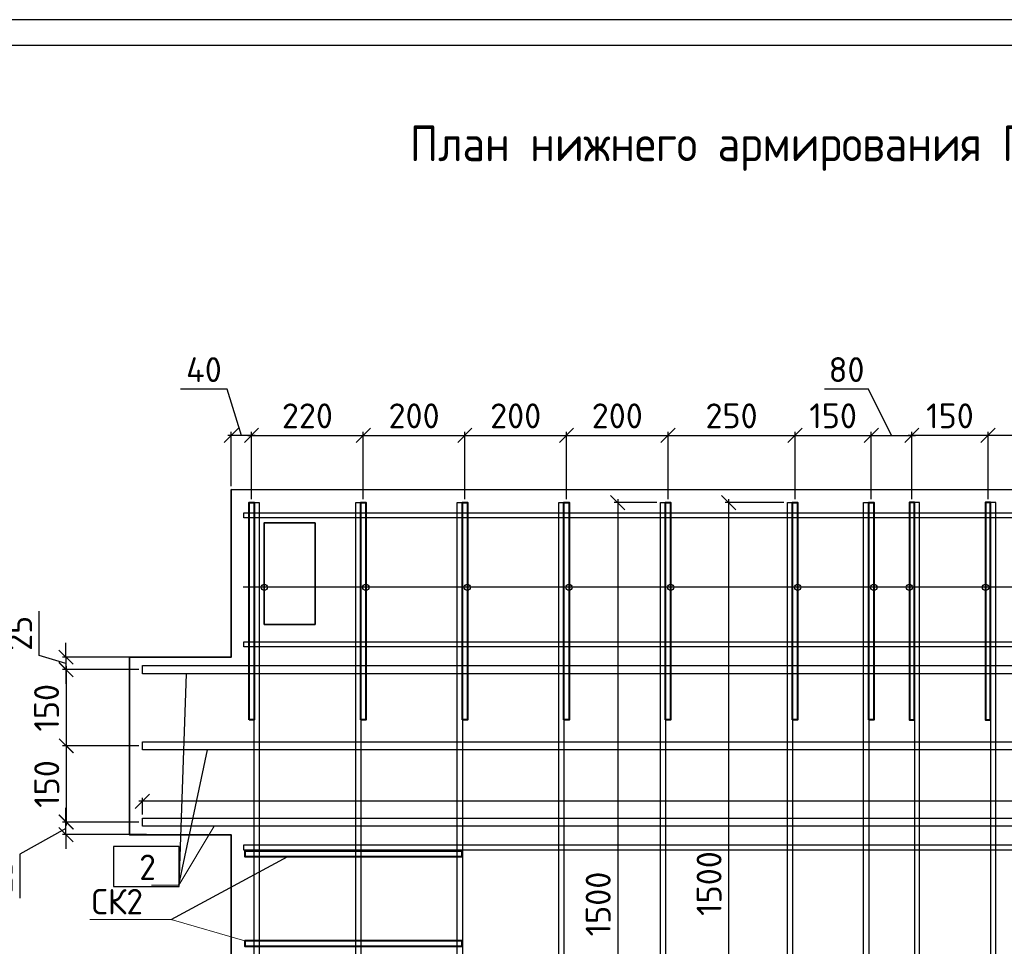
# Model space of a CAD drawing. Header units: millimetres. Extents: x 40580 to 2152466, y -328404 to 177125.
# Tile 224 of 252: x 637669 to 647361, y 168006 to 177125. Entities that reach past the tile are written whole.
import ezdxf

# ---------------------------------------------------------------- set-up
doc = ezdxf.new("R2010")
doc.units = ezdxf.units.MM
doc.linetypes.add('CENTER', pattern=[2, 1.25, -0.25, 0.25, -0.25])
doc.layers.add('11', color=7, linetype='Continuous')
doc.layers.add('Столовая - обозначения', color=7, linetype='Continuous')
for name, color, linetype, lineweight in [('Арм_хомуты', 133, 'Continuous', 18), ('ОСИ', 7, 'CENTER', 15), ('Перекрытие ж_бетон', 250, 'Continuous', 30), ('подоснова', 151, 'Continuous', 5), ('Столовая Двери и окна', 7, 'Continuous', 15), ('ТЕКСТ', 7, 'Continuous', 15)]:
    doc.layers.add(name, color=color, linetype=linetype, lineweight=lineweight)
doc.layers.add('Стена_ бетон несущ.', color=7, linetype='Continuous', lineweight=70, true_color=0xb4b496)
doc.styles.add('GOST-2.304_Type-B', font='GOST_Common.ttf')
doc.styles.get("Standard").update_dxf_attribs({"font": 'isocpeur.ttf'})
doc.styles.add('ГОСТ', font='isocpeur.ttf')
doc.dimstyles.new('Осевые', dxfattribs={"dimscale": 0.7, "dimtxt": 450, "dimasz": 400, "dimexe": 100, "dimexo": 100, "dimgap": 100, "dimtad": 1, "dimdec": 0, "dimzin": 0, "dimdsep": 46, "dimtxsty": 'Standard', "dimblk": 'OBLIQUE', "dimcen": 9, "dimdle": 100, "dimazin": 0, "dimtm": 1e-09, "dimtfac": 1, "dimtdec": 0, "dimtofl": 0, "dimtmove": 0, "dimatfit": 3, "dimfxl": 1, "dimtolj": 1, "dimtzin": 0, "dimarcsym": 0})

# ---------------------------------------------------------------- blocks, each defined once
blk = doc.blocks.new('Штамп')
at = {"layer": '11'}
blk.add_line((311469.7, 126227.7), (252069.7, 126227.7), dxfattribs=at)
at = {"layer": '11', "lineweight": 30}
blk.add_line((254209.6, 125977.7), (311219.7, 125977.7), dxfattribs=at)
blk = doc.blocks.new('_OBLIQUE')
at = {"color": 0, "linetype": 'ByBlock'}
blk.add_line((-0.5, -0.5), (0.5, 0.5), dxfattribs=at)
blk = doc.blocks.new('*D6349')
at = {"layer": 'Defpoints', "color": 0, "linetype": 'ByBlock', "lineweight": 25, "ltscale": 13, "transparency": 16777216}
for p in [(645226, 172372.4), (644647.4, 164874.2), (645225.8, 164874.2)]:
    blk.add_point(p, dxfattribs=at)
at = {"layer": 'ОСИ', "color": 0, "linetype": 'ByBlock', "lineweight": -2, "ltscale": 13, "transparency": 16777216}
for p, q in [((645191, 172372.4), (644612.4, 172372.4)), ((644647.4, 172407.4), (644647.4, 164839.2)), ((645190.8, 164874.2), (644612.4, 164874.2))]:
    blk.add_line(p, q, dxfattribs=at)
at = {"layer": 'ОСИ', "color": 0, "linetype": 'ByBlock', "lineweight": -2, "ltscale": 13, "transparency": 16777216, "xscale": 140, "yscale": 140, "zscale": 140}
for p, rotation in [((644647.4, 172372.4), 90), ((644647.4, 164874.2), 270)]:
    blk.add_blockref('_OBLIQUE', p, dxfattribs=dict(at, rotation=rotation))
at = {"layer": 'ОСИ', "color": 0, "linetype": 'ByBlock', "ltscale": 13, "transparency": 16777216, "insert": (644454.9, 168623.3), "char_height": 245, "attachment_point": 5, "rotation": 90}
blk.add_mtext('\\A1;1500', dxfattribs=at)
blk = doc.blocks.new('*D6350')
at = {"layer": 'Defpoints', "color": 0, "linetype": 'ByBlock', "lineweight": 25, "ltscale": 13, "transparency": 16777216}
for p in [(643976, 172372.4), (643555.5, 164874.1), (643976, 164874.1)]:
    blk.add_point(p, dxfattribs=at)
at = {"layer": 'ОСИ', "color": 0, "linetype": 'ByBlock', "lineweight": -2, "ltscale": 13, "transparency": 16777216}
for p, q in [((643941, 172372.4), (643520.5, 172372.4)), ((643555.5, 172407.4), (643555.5, 164839.1)), ((643941, 164874.1), (643520.5, 164874.1))]:
    blk.add_line(p, q, dxfattribs=at)
at = {"layer": 'ОСИ', "color": 0, "linetype": 'ByBlock', "lineweight": -2, "ltscale": 13, "transparency": 16777216, "xscale": 140, "yscale": 140, "zscale": 140}
for p, rotation in [((643555.5, 172372.4), 90), ((643555.5, 164874.1), 270)]:
    blk.add_blockref('_OBLIQUE', p, dxfattribs=dict(at, rotation=rotation))
at = {"layer": 'ОСИ', "color": 0, "linetype": 'ByBlock', "ltscale": 13, "transparency": 16777216, "insert": (643363, 168421.9), "char_height": 245, "attachment_point": 5, "rotation": 90}
blk.add_mtext('\\A1;1500', dxfattribs=at)
blk = doc.blocks.new('*D6352')
at = {"layer": 'Defpoints', "color": 0, "linetype": 'ByBlock', "lineweight": 25, "ltscale": 13, "transparency": 16777216}
for p in [(638876, 169432.6), (638876, 169268.1), (653626, 169268.1)]:
    blk.add_point(p, dxfattribs=at)
at = {"layer": 'ОСИ', "color": 0, "linetype": 'ByBlock', "lineweight": -2, "ltscale": 13, "transparency": 16777216}
for p, q in [((653661, 169432.6), (638841, 169432.6)), ((638876, 169303.1), (638876, 169467.6)), ((653626, 169303.1), (653626, 169467.6))]:
    blk.add_line(p, q, dxfattribs=at)
at = {"layer": 'ОСИ', "color": 0, "linetype": 'ByBlock', "lineweight": -2, "ltscale": 13, "transparency": 16777216, "xscale": 140, "yscale": 140, "zscale": 140, "rotation": 180}
blk.add_blockref('_OBLIQUE', (638876, 169432.6), dxfattribs=at)
at = {"layer": 'ОСИ', "color": 0, "linetype": 'ByBlock', "lineweight": -2, "ltscale": 13, "transparency": 16777216, "xscale": 140, "yscale": 140, "zscale": 140}
blk.add_blockref('_OBLIQUE', (653626, 169432.6), dxfattribs=at)
at = {"layer": 'ОСИ', "color": 0, "linetype": 'ByBlock', "ltscale": 13, "transparency": 16777216, "insert": (647810.9, 169625.1), "char_height": 245, "attachment_point": 5}
blk.add_mtext('\\A1;2950', dxfattribs=at)
blk = doc.blocks.new('*D6195')
at = {"layer": 'Defpoints', "color": 0, "linetype": 'ByBlock', "lineweight": 25, "ltscale": 13, "transparency": 16777216}
for p in [(647201, 173033.5), (647201, 172372.5), (648451, 172372.4)]:
    blk.add_point(p, dxfattribs=at)
at = {"layer": 'ОСИ', "color": 0, "linetype": 'ByBlock', "lineweight": -2, "ltscale": 13, "transparency": 16777216}
for p, q in [((648486, 173033.5), (647166, 173033.5)), ((647201, 172407.5), (647201, 173068.5)), ((648451, 172407.4), (648451, 173068.5))]:
    blk.add_line(p, q, dxfattribs=at)
at = {"layer": 'ОСИ', "color": 0, "linetype": 'ByBlock', "lineweight": -2, "ltscale": 13, "transparency": 16777216, "xscale": 140, "yscale": 140, "zscale": 140, "rotation": 180}
blk.add_blockref('_OBLIQUE', (647201, 173033.5), dxfattribs=at)
at = {"layer": 'ОСИ', "color": 0, "linetype": 'ByBlock', "lineweight": -2, "ltscale": 13, "transparency": 16777216, "xscale": 140, "yscale": 140, "zscale": 140}
blk.add_blockref('_OBLIQUE', (648451, 173033.5), dxfattribs=at)
at = {"layer": 'ОСИ', "color": 0, "linetype": 'ByBlock', "ltscale": 13, "transparency": 16777216, "insert": (647826, 173226), "char_height": 245, "attachment_point": 5}
blk.add_mtext('\\A1;250', dxfattribs=at)
blk = doc.blocks.new('*D6196')
at = {"layer": 'Defpoints', "color": 0, "linetype": 'ByBlock', "lineweight": 25, "ltscale": 13, "transparency": 16777216}
for p in [(646451, 173033.6), (646451, 172372.5), (647201, 172372.5)]:
    blk.add_point(p, dxfattribs=at)
at = {"layer": 'ОСИ', "color": 0, "linetype": 'ByBlock', "lineweight": -2, "ltscale": 13, "transparency": 16777216}
for p, q in [((647236, 173033.6), (646416, 173033.6)), ((646451, 172407.5), (646451, 173068.6)), ((647201, 172407.5), (647201, 173068.6))]:
    blk.add_line(p, q, dxfattribs=at)
at = {"layer": 'ОСИ', "color": 0, "linetype": 'ByBlock', "lineweight": -2, "ltscale": 13, "transparency": 16777216, "xscale": 140, "yscale": 140, "zscale": 140, "rotation": 180}
blk.add_blockref('_OBLIQUE', (646451, 173033.6), dxfattribs=at)
at = {"layer": 'ОСИ', "color": 0, "linetype": 'ByBlock', "lineweight": -2, "ltscale": 13, "transparency": 16777216, "xscale": 140, "yscale": 140, "zscale": 140}
blk.add_blockref('_OBLIQUE', (647201, 173033.6), dxfattribs=at)
at = {"layer": 'ОСИ', "color": 0, "linetype": 'ByBlock', "ltscale": 13, "transparency": 16777216, "insert": (646826, 173226.1), "char_height": 245, "attachment_point": 5}
blk.add_mtext('\\A1;150', dxfattribs=at)
blk = doc.blocks.new('*D6197')
at = {"layer": 'Defpoints', "color": 0, "linetype": 'ByBlock', "lineweight": 25, "ltscale": 13, "transparency": 16777216}
for p in [(639751, 173033.5), (639751, 172497.4), (639951, 172372.4)]:
    blk.add_point(p, dxfattribs=at)
at = {"layer": 'ОСИ', "color": 0, "linetype": 'ByBlock', "lineweight": -2, "ltscale": 13, "transparency": 16777216}
for p, q in [((639711.5, 173488.5), (639253, 173488.5)), ((639851, 173033.5), (639711.5, 173488.5)), ((639986, 173033.5), (639716, 173033.5)), ((639751, 172532.4), (639751, 173068.5)), ((639951, 172407.4), (639951, 173068.5))]:
    blk.add_line(p, q, dxfattribs=at)
at = {"layer": 'ОСИ', "color": 0, "linetype": 'ByBlock', "lineweight": -2, "ltscale": 13, "transparency": 16777216, "xscale": 140, "yscale": 140, "zscale": 140, "rotation": 180}
blk.add_blockref('_OBLIQUE', (639751, 173033.5), dxfattribs=at)
at = {"layer": 'ОСИ', "color": 0, "linetype": 'ByBlock', "lineweight": -2, "ltscale": 13, "transparency": 16777216, "xscale": 140, "yscale": 140, "zscale": 140}
blk.add_blockref('_OBLIQUE', (639951, 173033.5), dxfattribs=at)
at = {"layer": 'ОСИ', "color": 0, "linetype": 'ByBlock', "ltscale": 13, "transparency": 16777216, "insert": (639482.2, 173681), "char_height": 245, "attachment_point": 5}
blk.add_mtext('\\A1;40', dxfattribs=at)
blk = doc.blocks.new('*D6198')
at = {"layer": 'Defpoints', "color": 0, "linetype": 'ByBlock', "lineweight": 25, "ltscale": 13, "transparency": 16777216}
for p in [(641051, 173033.5), (639951, 172372.4), (641051, 172372.4)]:
    blk.add_point(p, dxfattribs=at)
at = {"layer": 'ОСИ', "color": 0, "linetype": 'ByBlock', "lineweight": -2, "ltscale": 13, "transparency": 16777216}
for p, q in [((639916, 173033.5), (641086, 173033.5)), ((639951, 172407.4), (639951, 173068.5)), ((641051, 172407.4), (641051, 173068.5))]:
    blk.add_line(p, q, dxfattribs=at)
at = {"layer": 'ОСИ', "color": 0, "linetype": 'ByBlock', "lineweight": -2, "ltscale": 13, "transparency": 16777216, "xscale": 140, "yscale": 140, "zscale": 140, "rotation": 180}
blk.add_blockref('_OBLIQUE', (639951, 173033.5), dxfattribs=at)
at = {"layer": 'ОСИ', "color": 0, "linetype": 'ByBlock', "lineweight": -2, "ltscale": 13, "transparency": 16777216, "xscale": 140, "yscale": 140, "zscale": 140}
blk.add_blockref('_OBLIQUE', (641051, 173033.5), dxfattribs=at)
at = {"layer": 'ОСИ', "color": 0, "linetype": 'ByBlock', "ltscale": 13, "transparency": 16777216, "insert": (640501, 173226), "char_height": 245, "attachment_point": 5}
blk.add_mtext('\\A1;220', dxfattribs=at)
blk = doc.blocks.new('*D6199')
at = {"layer": 'Defpoints', "color": 0, "linetype": 'ByBlock', "lineweight": 25, "ltscale": 13, "transparency": 16777216}
for p in [(642051, 173033.5), (641051, 172372.4), (642051, 172372.4)]:
    blk.add_point(p, dxfattribs=at)
at = {"layer": 'ОСИ', "color": 0, "linetype": 'ByBlock', "lineweight": -2, "ltscale": 13, "transparency": 16777216}
for p, q in [((641016, 173033.5), (642086, 173033.5)), ((641051, 172407.4), (641051, 173068.5)), ((642051, 172407.4), (642051, 173068.5))]:
    blk.add_line(p, q, dxfattribs=at)
at = {"layer": 'ОСИ', "color": 0, "linetype": 'ByBlock', "lineweight": -2, "ltscale": 13, "transparency": 16777216, "xscale": 140, "yscale": 140, "zscale": 140, "rotation": 180}
blk.add_blockref('_OBLIQUE', (641051, 173033.5), dxfattribs=at)
at = {"layer": 'ОСИ', "color": 0, "linetype": 'ByBlock', "lineweight": -2, "ltscale": 13, "transparency": 16777216, "xscale": 140, "yscale": 140, "zscale": 140}
blk.add_blockref('_OBLIQUE', (642051, 173033.5), dxfattribs=at)
at = {"layer": 'ОСИ', "color": 0, "linetype": 'ByBlock', "ltscale": 13, "transparency": 16777216, "insert": (641551, 173226), "char_height": 245, "attachment_point": 5}
blk.add_mtext('\\A1;200', dxfattribs=at)
blk = doc.blocks.new('*D6200')
at = {"layer": 'Defpoints', "color": 0, "linetype": 'ByBlock', "lineweight": 25, "ltscale": 13, "transparency": 16777216}
for p in [(643051, 173033.5), (642051, 172372.4), (643051, 172372.4)]:
    blk.add_point(p, dxfattribs=at)
at = {"layer": 'ОСИ', "color": 0, "linetype": 'ByBlock', "lineweight": -2, "ltscale": 13, "transparency": 16777216}
for p, q in [((642016, 173033.5), (643086, 173033.5)), ((642051, 172407.4), (642051, 173068.5)), ((643051, 172407.4), (643051, 173068.5))]:
    blk.add_line(p, q, dxfattribs=at)
at = {"layer": 'ОСИ', "color": 0, "linetype": 'ByBlock', "lineweight": -2, "ltscale": 13, "transparency": 16777216, "xscale": 140, "yscale": 140, "zscale": 140, "rotation": 180}
blk.add_blockref('_OBLIQUE', (642051, 173033.5), dxfattribs=at)
at = {"layer": 'ОСИ', "color": 0, "linetype": 'ByBlock', "lineweight": -2, "ltscale": 13, "transparency": 16777216, "xscale": 140, "yscale": 140, "zscale": 140}
blk.add_blockref('_OBLIQUE', (643051, 173033.5), dxfattribs=at)
at = {"layer": 'ОСИ', "color": 0, "linetype": 'ByBlock', "ltscale": 13, "transparency": 16777216, "insert": (642551, 173226), "char_height": 245, "attachment_point": 5}
blk.add_mtext('\\A1;200', dxfattribs=at)
blk = doc.blocks.new('*D6201')
at = {"layer": 'Defpoints', "color": 0, "linetype": 'ByBlock', "lineweight": 25, "ltscale": 13, "transparency": 16777216}
for p in [(644051, 173033.5), (643051, 172372.4), (644051, 172372.4)]:
    blk.add_point(p, dxfattribs=at)
at = {"layer": 'ОСИ', "color": 0, "linetype": 'ByBlock', "lineweight": -2, "ltscale": 13, "transparency": 16777216}
for p, q in [((643016, 173033.5), (644086, 173033.5)), ((643051, 172407.4), (643051, 173068.5)), ((644051, 172407.4), (644051, 173068.5))]:
    blk.add_line(p, q, dxfattribs=at)
at = {"layer": 'ОСИ', "color": 0, "linetype": 'ByBlock', "lineweight": -2, "ltscale": 13, "transparency": 16777216, "xscale": 140, "yscale": 140, "zscale": 140, "rotation": 180}
blk.add_blockref('_OBLIQUE', (643051, 173033.5), dxfattribs=at)
at = {"layer": 'ОСИ', "color": 0, "linetype": 'ByBlock', "lineweight": -2, "ltscale": 13, "transparency": 16777216, "xscale": 140, "yscale": 140, "zscale": 140}
blk.add_blockref('_OBLIQUE', (644051, 173033.5), dxfattribs=at)
at = {"layer": 'ОСИ', "color": 0, "linetype": 'ByBlock', "ltscale": 13, "transparency": 16777216, "insert": (643551, 173226), "char_height": 245, "attachment_point": 5}
blk.add_mtext('\\A1;200', dxfattribs=at)
blk = doc.blocks.new('*D6202')
at = {"layer": 'Defpoints', "color": 0, "linetype": 'ByBlock', "lineweight": 25, "ltscale": 13, "transparency": 16777216}
for p in [(645301, 173033.5), (644051, 172372.4), (645301, 172372.5)]:
    blk.add_point(p, dxfattribs=at)
at = {"layer": 'ОСИ', "color": 0, "linetype": 'ByBlock', "lineweight": -2, "ltscale": 13, "transparency": 16777216}
for p, q in [((644016, 173033.5), (645336, 173033.5)), ((644051, 172407.4), (644051, 173068.5)), ((645301, 172407.5), (645301, 173068.5))]:
    blk.add_line(p, q, dxfattribs=at)
at = {"layer": 'ОСИ', "color": 0, "linetype": 'ByBlock', "lineweight": -2, "ltscale": 13, "transparency": 16777216, "xscale": 140, "yscale": 140, "zscale": 140, "rotation": 180}
blk.add_blockref('_OBLIQUE', (644051, 173033.5), dxfattribs=at)
at = {"layer": 'ОСИ', "color": 0, "linetype": 'ByBlock', "lineweight": -2, "ltscale": 13, "transparency": 16777216, "xscale": 140, "yscale": 140, "zscale": 140}
blk.add_blockref('_OBLIQUE', (645301, 173033.5), dxfattribs=at)
at = {"layer": 'ОСИ', "color": 0, "linetype": 'ByBlock', "ltscale": 13, "transparency": 16777216, "insert": (644676, 173226), "char_height": 245, "attachment_point": 5}
blk.add_mtext('\\A1;250', dxfattribs=at)
blk = doc.blocks.new('*D6203')
at = {"layer": 'Defpoints', "color": 0, "linetype": 'ByBlock', "lineweight": 25, "ltscale": 13, "transparency": 16777216}
for p in [(646051, 173033.6), (645301, 172372.5), (646051, 172372.5)]:
    blk.add_point(p, dxfattribs=at)
at = {"layer": 'ОСИ', "color": 0, "linetype": 'ByBlock', "lineweight": -2, "ltscale": 13, "transparency": 16777216}
for p, q in [((645266, 173033.6), (646086, 173033.6)), ((645301, 172407.5), (645301, 173068.6)), ((646051, 172407.5), (646051, 173068.6))]:
    blk.add_line(p, q, dxfattribs=at)
at = {"layer": 'ОСИ', "color": 0, "linetype": 'ByBlock', "lineweight": -2, "ltscale": 13, "transparency": 16777216, "xscale": 140, "yscale": 140, "zscale": 140, "rotation": 180}
blk.add_blockref('_OBLIQUE', (645301, 173033.6), dxfattribs=at)
at = {"layer": 'ОСИ', "color": 0, "linetype": 'ByBlock', "lineweight": -2, "ltscale": 13, "transparency": 16777216, "xscale": 140, "yscale": 140, "zscale": 140}
blk.add_blockref('_OBLIQUE', (646051, 173033.6), dxfattribs=at)
at = {"layer": 'ОСИ', "color": 0, "linetype": 'ByBlock', "ltscale": 13, "transparency": 16777216, "insert": (645676, 173226.1), "char_height": 245, "attachment_point": 5}
blk.add_mtext('\\A1;150', dxfattribs=at)
blk = doc.blocks.new('*D6204')
at = {"layer": 'Defpoints', "color": 0, "linetype": 'ByBlock', "lineweight": 25, "ltscale": 13, "transparency": 16777216}
for p in [(646451, 173033.6), (646051, 172372.5), (646451, 172372.5)]:
    blk.add_point(p, dxfattribs=at)
at = {"layer": 'ОСИ', "color": 0, "linetype": 'ByBlock', "lineweight": -2, "ltscale": 13, "transparency": 16777216}
for p, q in [((646025.3, 173488.6), (645591.3, 173488.6)), ((646251, 173033.6), (646025.3, 173488.6)), ((646016, 173033.6), (646486, 173033.6)), ((646051, 172407.5), (646051, 173068.6)), ((646451, 172407.5), (646451, 173068.6))]:
    blk.add_line(p, q, dxfattribs=at)
at = {"layer": 'ОСИ', "color": 0, "linetype": 'ByBlock', "lineweight": -2, "ltscale": 13, "transparency": 16777216, "xscale": 140, "yscale": 140, "zscale": 140, "rotation": 180}
blk.add_blockref('_OBLIQUE', (646051, 173033.6), dxfattribs=at)
at = {"layer": 'ОСИ', "color": 0, "linetype": 'ByBlock', "lineweight": -2, "ltscale": 13, "transparency": 16777216, "xscale": 140, "yscale": 140, "zscale": 140}
blk.add_blockref('_OBLIQUE', (646451, 173033.6), dxfattribs=at)
at = {"layer": 'ОСИ', "color": 0, "linetype": 'ByBlock', "ltscale": 13, "transparency": 16777216, "insert": (645808.3, 173681.1), "char_height": 245, "attachment_point": 5}
blk.add_mtext('\\A1;80', dxfattribs=at)
blk = doc.blocks.new('*D6363')
at = {"layer": 'Defpoints', "color": 0, "linetype": 'ByBlock', "lineweight": 25, "ltscale": 13, "transparency": 16777216}
for p in [(638953.5, 170851.3), (638123.6, 170728.1), (638876, 170728.1)]:
    blk.add_point(p, dxfattribs=at)
at = {"layer": 'ОСИ', "color": 0, "linetype": 'ByBlock', "lineweight": -2, "ltscale": 13, "transparency": 16777216}
for p, q in [((637861.1, 170868.4), (637861.1, 171302.4)), ((638123.6, 170851.3), (638123.6, 170991.3)), ((638123.6, 170789.7), (637861.1, 170868.4)), ((638918.5, 170851.3), (638088.6, 170851.3)), ((638123.6, 170851.3), (638123.6, 170728.1)), ((638841, 170728.1), (638088.6, 170728.1)), ((638123.6, 170728.1), (638123.6, 170588.1))]:
    blk.add_line(p, q, dxfattribs=at)
at = {"layer": 'ОСИ', "color": 0, "linetype": 'ByBlock', "lineweight": -2, "ltscale": 13, "transparency": 16777216, "xscale": 140, "yscale": 140, "zscale": 140}
for p, rotation in [((638123.6, 170851.3), 270), ((638123.6, 170728.1), 90)]:
    blk.add_blockref('_OBLIQUE', p, dxfattribs=dict(at, rotation=rotation))
at = {"layer": 'ОСИ', "color": 0, "linetype": 'ByBlock', "ltscale": 13, "transparency": 16777216, "insert": (637668.6, 171085.4), "char_height": 245, "attachment_point": 5, "rotation": 90}
blk.add_mtext('\\A1;25', dxfattribs=at)
blk = doc.blocks.new('*D6364')
at = {"layer": 'Defpoints', "color": 0, "linetype": 'ByBlock', "lineweight": 25, "ltscale": 13, "transparency": 16777216}
for p in [(638876, 170728.1), (638125.7, 169978.1), (638876, 169978.1)]:
    blk.add_point(p, dxfattribs=at)
at = {"layer": 'ОСИ', "color": 0, "linetype": 'ByBlock', "lineweight": -2, "ltscale": 13, "transparency": 16777216}
for p, q in [((638841, 170728.1), (638090.7, 170728.1)), ((638125.7, 170763.1), (638125.7, 169943.1)), ((638841, 169978.1), (638090.7, 169978.1))]:
    blk.add_line(p, q, dxfattribs=at)
at = {"layer": 'ОСИ', "color": 0, "linetype": 'ByBlock', "lineweight": -2, "ltscale": 13, "transparency": 16777216, "xscale": 140, "yscale": 140, "zscale": 140}
for p, rotation in [((638125.7, 170728.1), 90), ((638125.7, 169978.1), 270)]:
    blk.add_blockref('_OBLIQUE', p, dxfattribs=dict(at, rotation=rotation))
at = {"layer": 'ОСИ', "color": 0, "linetype": 'ByBlock', "ltscale": 13, "transparency": 16777216, "insert": (637933.2, 170353.1), "char_height": 245, "attachment_point": 5, "rotation": 90}
blk.add_mtext('\\A1;150', dxfattribs=at)
blk = doc.blocks.new('*D6365')
at = {"layer": 'Defpoints', "color": 0, "linetype": 'ByBlock', "lineweight": 25, "ltscale": 13, "transparency": 16777216}
for p in [(638876, 169978.1), (638127.6, 169228.1), (638876, 169228.1)]:
    blk.add_point(p, dxfattribs=at)
at = {"layer": 'ОСИ', "color": 0, "linetype": 'ByBlock', "lineweight": -2, "ltscale": 13, "transparency": 16777216}
for p, q in [((638127.6, 170013.1), (638127.6, 169193.1)), ((638841, 169978.1), (638092.6, 169978.1)), ((638841, 169228.1), (638092.6, 169228.1))]:
    blk.add_line(p, q, dxfattribs=at)
at = {"layer": 'ОСИ', "color": 0, "linetype": 'ByBlock', "lineweight": -2, "ltscale": 13, "transparency": 16777216, "xscale": 140, "yscale": 140, "zscale": 140}
for p, rotation in [((638127.6, 169978.1), 90), ((638127.6, 169228.1), 270)]:
    blk.add_blockref('_OBLIQUE', p, dxfattribs=dict(at, rotation=rotation))
at = {"layer": 'ОСИ', "color": 0, "linetype": 'ByBlock', "ltscale": 13, "transparency": 16777216, "insert": (637935.1, 169603.1), "char_height": 245, "attachment_point": 5, "rotation": 90}
blk.add_mtext('\\A1;150', dxfattribs=at)
blk = doc.blocks.new('*D6241')
at = {"layer": 'Defpoints', "color": 0, "linetype": 'ByBlock', "lineweight": 25, "ltscale": 13, "transparency": 16777216}
for p in [(638123.6, 169228.1), (638876, 169228.1), (638953.5, 169105)]:
    blk.add_point(p, dxfattribs=at)
at = {"layer": 'ОСИ', "color": 0, "linetype": 'ByBlock', "lineweight": -2, "ltscale": 13, "transparency": 16777216}
for p, q in [((638123.6, 169228.1), (638123.6, 169368.1)), ((638841, 169228.1), (638088.6, 169228.1)), ((638123.6, 169105), (638123.6, 169228.1)), ((638123.6, 169166.5), (637668.6, 168914)), ((638918.5, 169105), (638088.6, 169105)), ((638123.6, 169105), (638123.6, 168965)), ((637668.6, 168914), (637668.6, 168480))]:
    blk.add_line(p, q, dxfattribs=at)
at = {"layer": 'ОСИ', "color": 0, "linetype": 'ByBlock', "lineweight": -2, "ltscale": 13, "transparency": 16777216, "xscale": 140, "yscale": 140, "zscale": 140}
for p, rotation in [((638123.6, 169228.1), 270), ((638123.6, 169105), 90)]:
    blk.add_blockref('_OBLIQUE', p, dxfattribs=dict(at, rotation=rotation))
at = {"layer": 'ОСИ', "color": 0, "linetype": 'ByBlock', "ltscale": 13, "transparency": 16777216, "insert": (637476.1, 168697), "char_height": 245, "attachment_point": 5, "rotation": 90}
blk.add_mtext('\\A1;25', dxfattribs=at)

msp = doc.modelspace()

# ---------------------------------------------------------------- linework, layer by layer
at = {"layer": 'Арм_хомуты', "color": 18, "lineweight": 40, "true_color": 0x000000}
for points in [[(639926.003, 170234.238), (639926.003, 172372.365), (639976.003, 172372.365), (639976.003, 170234.238)], [(641026.003, 170234.238), (641026.003, 172372.365), (641076.003, 172372.365), (641076.003, 170234.238)], [(642026.003, 170234.238), (642026.003, 172372.365), (642076.003, 172372.365), (642076.003, 170234.238)], [(643026.003, 170234.238), (643026.003, 172372.365), (643076.003, 172372.365), (643076.003, 170234.238)], [(644026.003, 170234.238), (644026.003, 172372.365), (644076.003, 172372.365), (644076.003, 170234.238)], [(645276.003, 170234.352), (645276.003, 172372.478), (645326.003, 172372.478), (645326.003, 170234.352)], [(646026.003, 170234.368), (646026.003, 172372.494), (646076.003, 172372.494), (646076.003, 170234.368)], [(646476.003, 170234.368), (646476.003, 172372.494), (646426.003, 172372.494), (646426.003, 170234.368)], [(647226.003, 170234.352), (647226.003, 172372.478), (647176.003, 172372.478), (647176.003, 170234.352)], [(642024.407, 168940.663), (639886.28, 168940.663), (639886.28, 168890.663), (642024.407, 168890.663)], [(642024.407, 168058.112), (639886.28, 168058.112), (639886.28, 168008.112), (642024.407, 168008.112)]]:
    msp.add_lwpolyline(points, close=True, dxfattribs=at)
at = {"layer": 'Перекрытие ж_бетон', "color": 18, "linetype": 'Continuous', "lineweight": 25, "true_color": 0x000000}
for points in [[(639976.003, 164874.084), (639976.003, 172372.365), (640026.003, 172372.365), (640026.003, 164874.084)], [(640976.003, 164874.084), (640976.003, 172372.365), (641026.003, 172372.365), (641026.003, 164874.084)], [(641976.003, 164874.084), (641976.003, 172372.365), (642026.003, 172372.365), (642026.003, 164874.084)], [(642976.003, 164874.084), (642976.003, 172372.365), (643026.003, 172372.365), (643026.003, 164874.084)], [(643976.003, 164874.084), (643976.003, 172372.365), (644026.003, 172372.365), (644026.003, 164874.084)], [(645225.841, 164874.199), (645226.003, 172372.365), (645276.003, 172372.365), (645275.841, 164874.199)], [(645975.841, 164874.199), (645976.003, 172372.365), (646026.003, 172372.365), (646025.841, 164874.199)], [(646525.841, 164874.199), (646526.003, 172372.365), (646476.003, 172372.365), (646475.841, 164874.199)], [(647275.841, 164874.199), (647276.003, 172372.365), (647226.003, 172372.365), (647225.841, 164874.199)], [(639876.003, 172273.112), (652651.003, 172273.112), (652651.003, 172223.112), (639876.003, 172223.112)], [(639876.003, 171003.112), (652651.003, 171003.112), (652651.003, 170953.112), (639876.003, 170953.112)], [(639876.003, 169003.112), (652651.003, 169003.112), (652651.003, 168953.112), (639876.003, 168953.112)]]:
    msp.add_lwpolyline(points, close=True, dxfattribs=at)
at = {"layer": 'Перекрытие ж_бетон', "color": 18, "linetype": 'Continuous', "lineweight": 30, "true_color": 0x000000}
for points in [[(638876.003, 170768.112), (653626.003, 170768.112), (653626.003, 170688.112), (638876.003, 170688.112)], [(638876.003, 170018.112), (653626.003, 170018.112), (653626.003, 169938.112), (638876.003, 169938.112)], [(638876.003, 169268.112), (653626.003, 169268.112), (653626.003, 169188.112), (638876.003, 169188.112)]]:
    msp.add_lwpolyline(points, close=True, dxfattribs=at)
at = {"layer": 'подоснова', "color": 18, "lineweight": 15, "ltscale": 0.3, "true_color": 0x000000}
for p, q in [((639236.094, 168608.767), (639059.959, 168608.767)), ((639160.903, 168270.269), (638879.505, 168270.269))]:
    msp.add_line(p, q, dxfattribs=at)
for points in [[(639581.534, 169188.112), (639236.094, 168608.767)], [(639059.959, 168608.767), (638964.959, 168608.767)], [(638879.505, 168270.269), (638359.505, 168270.269)], [(639886.28, 168058.112), (639160.903, 168270.269)]]:
    msp.add_lwpolyline(points, dxfattribs=at)
at = {"layer": 'Стена_ бетон несущ.', "color": 18, "linetype": 'Continuous', "lineweight": 35, "true_color": 0x000000, "transparency": 33554687}
msp.add_lwpolyline([(639751.003, 172501.251), (639751.003, 170851.251), (638751.003, 170851.251), (638751.003, 169101.251), (639751.003, 169101.251), (639751.003, 166251.251), (638751.003, 166251.251), (638751.003, 164751.251), (652751.003, 164747.288), (653751.003, 164747.288), (653751.003, 166247.288), (652751.003, 166247.288), (652751.003, 169097.288), (653751.003, 169097.288), (653751.003, 170847.288), (652751.003, 170847.288), (652751.003, 172497.288), (639751.003, 172501.251)], dxfattribs=at)
msp.add_lwpolyline([(640576.003, 172173.188), (640076.003, 172173.188), (640076.003, 171173.188), (640576.003, 171173.188)], close=True, dxfattribs=at)
at = {"layer": 'Столовая Двери и окна', "color": 18, "lineweight": 25, "true_color": 0x000000}
for p, q in [((652476.003, 171538.812), (639868.46, 171538.812)), ((639306.533, 170688.112), (639236.094, 168608.767)), ((639236.094, 168608.767), (639518.075, 169938.112)), ((639160.903, 168270.269), (640307.263, 168890.663))]:
    msp.add_line(p, q, dxfattribs=at)
at = {"layer": 'Столовая Двери и окна', "color": 1, "lineweight": 25}
msp.add_lwpolyline([(639238.28, 168987.454), (638590.608, 168987.454), (638590.608, 168592.91), (639238.28, 168592.91)], close=True, dxfattribs=at)
at = {"layer": 'Столовая Двери и окна', "color": 18, "lineweight": 30, "true_color": 0x000000}
for centre in [(640076.003, 171538.812), (641076.003, 171538.812), (642076.003, 171538.812), (643076.003, 171538.812), (644076.003, 171538.812), (645326.003, 171538.812), (646076.003, 171538.812), (646426.003, 171538.812), (647176.003, 171538.812)]:
    msp.add_circle(centre, 30.99, dxfattribs=at)

# ---------------------------------------------------------------- block references
at = {"layer": 'Столовая - обозначения', "color": 18, "lineweight": 20, "true_color": 0x000000}
msp.add_blockref('Штамп', (381519.945, 50897.048), dxfattribs=at)

# ---------------------------------------------------------------- texts
at = {"layer": 'подоснова', "color": 18, "ltscale": 0.3, "true_color": 0x000000, "char_height": 250, "attachment_point": 2, "style": 'GOST-2.304_Type-B'}
for s, insert in [('2', (638927.459, 168908.767)), ('СК2 ', (638629.505, 168570.269))]:
    msp.add_mtext(s, dxfattribs=dict(at, insert=insert))
at = {"layer": 'ТЕКСТ', "color": 18, "ltscale": 6, "true_color": 0x000000, "insert": (647425.866, 176082.084), "char_height": 350, "width": 12142.26589, "attachment_point": 2, "style": 'ГОСТ'}
msp.add_mtext('{\\W0.9;План нижнего армирования Промежуточной площадки №4 }', dxfattribs=at)

# ---------------------------------------------------------------- dimensions: what is measured, and where the dimension line sits
at = {"layer": 'ОСИ', "color": 18, "linetype": 'ByBlock', "ltscale": 13, "true_color": 0x000000}
dim = msp.add_linear_dim(base=(639751.003, 173033.497), p1=(639951.003, 172372.365), p2=(639751.003, 172497.365), dimstyle='Осевые', override={"dimtxt": 350, "dimasz": 200, "dimexe": 50, "dimexo": 50, "dimlfac": 0.2, "dimdle": 50, "dimtmove": 1}, dxfattribs=at)
dim.commit()
dim.dimension.update_dxf_attribs({"geometry": '*D6197', "text_midpoint": (639641.457, 173488.497), "dimtype": 160})
for base, p1, p2, angle, picture, middle in [((646451.003, 173033.61), (646051.003, 172372.494), (646451.003, 172372.494), 180, '*D6204', (645955.253, 173488.61)), ((643555.464, 164874.084), (643976.003, 172372.365), (643976.003, 164874.084), 90, '*D6350', (643555.464, 168421.908)), ((638876.003, 169432.577), (653626.003, 169268.112), (638876.003, 169268.112), 180, '*D6352', (647810.876, 169432.577)), ((638123.568, 169228.112), (638953.507, 169104.972), (638876.003, 169228.112), 270, '*D6241', (637668.568, 168843.951))]:
    dim = msp.add_linear_dim(base=base, p1=p1, p2=p2, angle=angle, dimstyle='Осевые', override={"dimtxt": 350, "dimasz": 200, "dimexe": 50, "dimexo": 50, "dimlfac": 0.2, "dimdle": 50, "dimtmove": 1}, dxfattribs=at)
    dim.commit()
    dim.dimension.update_dxf_attribs({"geometry": picture, "text_midpoint": middle, "dimtype": 160})
for base, p1, p2, picture, middle in [((641051.003, 173033.497), (639951.003, 172372.365), (641051.003, 172372.365), '*D6198', (640501.003, 173225.997)), ((642051.003, 173033.497), (641051.003, 172372.365), (642051.003, 172372.365), '*D6199', (641551.003, 173225.997)), ((643051.003, 173033.497), (642051.003, 172372.365), (643051.003, 172372.365), '*D6200', (642551.003, 173225.997)), ((644051.003, 173033.497), (643051.003, 172372.365), (644051.003, 172372.365), '*D6201', (643551.003, 173225.997)), ((645301.003, 173033.497), (644051.003, 172372.365), (645301.003, 172372.478), '*D6202', (644676.003, 173225.997)), ((646051.003, 173033.61), (645301.003, 172372.478), (646051.003, 172372.494), '*D6203', (645676.003, 173226.11))]:
    dim = msp.add_linear_dim(base=base, p1=p1, p2=p2, dimstyle='Осевые', override={"dimtxt": 350, "dimasz": 200, "dimexe": 50, "dimexo": 50, "dimlfac": 0.2, "dimdle": 50, "dimtmove": 1}, dxfattribs=at)
    dim.commit()
    dim.dimension.update_dxf_attribs({"geometry": picture, "text_midpoint": middle})
for base, p1, p2, angle, picture, middle in [((646451.003, 173033.61), (647201.003, 172372.478), (646451.003, 172372.494), 180, '*D6196', (646826.003, 173226.11)), ((647201.003, 173033.497), (648451.003, 172372.365), (647201.003, 172372.478), 180, '*D6195', (647826.003, 173225.997)), ((644647.365, 164874.199), (645226.003, 172372.365), (645225.841, 164874.199), 90, '*D6349', (644454.865, 168623.282)), ((638123.568, 170728.112), (638953.507, 170851.251), (638876.003, 170728.112), 90, '*D6363', (637668.568, 170938.431)), ((638125.693, 169978.112), (638876.003, 170728.112), (638876.003, 169978.112), 90, '*D6364', (637933.193, 170353.112)), ((638127.568, 169228.112), (638876.003, 169978.112), (638876.003, 169228.112), 90, '*D6365', (637935.068, 169603.112))]:
    dim = msp.add_linear_dim(base=base, p1=p1, p2=p2, angle=angle, dimstyle='Осевые', override={"dimtxt": 350, "dimasz": 200, "dimexe": 50, "dimexo": 50, "dimlfac": 0.2, "dimdle": 50, "dimtmove": 1}, dxfattribs=at)
    dim.commit()
    dim.dimension.update_dxf_attribs({"geometry": picture, "text_midpoint": middle})

doc.saveas('drawing.dxf')
